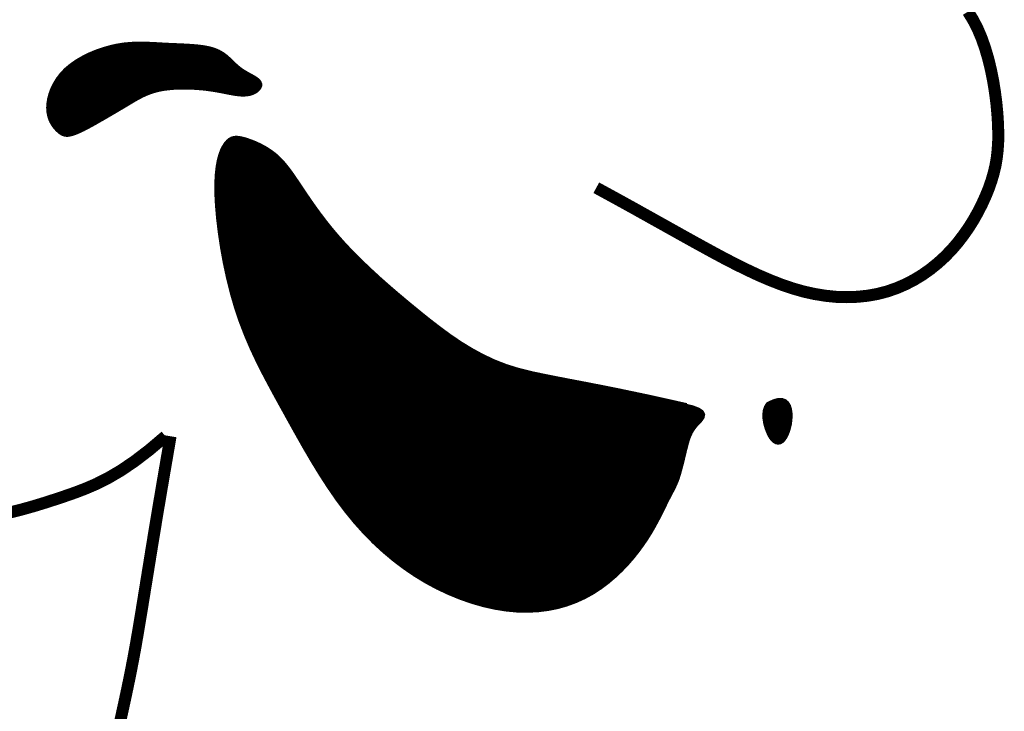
# Model space of a CAD drawing. Header units: feet. Extents: x 367.8 to 376.3, y -253.2 to -242.2.
# Tile 168 of 176: x 374.797 to 374.985, y -251.396 to -251.264. Entities that reach past the tile are written whole.
import ezdxf

# ---------------------------------------------------------------- set-up
doc = ezdxf.new("R2010")
doc.units = ezdxf.units.FT
doc.header["$MEASUREMENT"] = 0
doc.layers.add('FACE', color=160, linetype='Continuous')

msp = doc.modelspace()

# ---------------------------------------------------------------- hatches: boundary and pattern name
at = {"layer": 'FACE', "linetype": 'Continuous'}
h = msp.add_hatch(dxfattribs=at)
h.set_pattern_fill('NET3', color=5, scale=0.001151, style=0)
h.set_pattern_definition([(0, (372.93410055, -253.98847761), (0, 0.000143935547), []), (60, (372.93410055, -253.98847761), (-0.00012465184, 7.19677734e-05), []), (120, (372.93410055, -253.98847761), (-0.00012465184, -7.19677734e-05), [])])
h.paths.add_polyline_path([(374.9399, -251.33741), (374.94094, -251.33691), (374.9418, -251.33667), (374.9425, -251.33666), (374.94305, -251.33686), (374.94347, -251.33722), (374.94377, -251.33772), (374.94396, -251.33832), (374.94406, -251.339), (374.94409, -251.33971), (374.94404, -251.34044), (374.94394, -251.34117), (374.94378, -251.34188), (374.94358, -251.34254), (374.94334, -251.34315), (374.94306, -251.34367), (374.94277, -251.34409), (374.94246, -251.34439), (374.94214, -251.34458), (374.94181, -251.34464), (374.94148, -251.34458), (374.94114, -251.3444), (374.94081, -251.34411), (374.94049, -251.34369), (374.94018, -251.34316), (374.93989, -251.34251), (374.93963, -251.34178), (374.93942, -251.341), (374.93929, -251.34019), (374.93925, -251.3394), (374.93933, -251.33865), (374.93954, -251.33798)])
h.paths.add_polyline_path([(374.80402, -251.28483), (374.80371, -251.28451), (374.8034, -251.28413), (374.80311, -251.2837), (374.80283, -251.28322), (374.80259, -251.28267), (374.80241, -251.28206), (374.80229, -251.28138), (374.80224, -251.28063), (374.80229, -251.27981), (374.80243, -251.27893), (374.80268, -251.278), (374.80303, -251.27705), (374.8035, -251.2761), (374.80408, -251.27515), (374.80479, -251.27423), (374.80563, -251.27335), (374.80661, -251.27254), (374.80769, -251.27178), (374.80887, -251.2711), (374.81012, -251.27048), (374.81141, -251.26994), (374.81273, -251.26949), (374.81404, -251.26911), (374.81533, -251.26882), (374.81658, -251.26862), (374.8178, -251.2685), (374.81899, -251.26844), (374.82016, -251.26844), (374.82133, -251.26847), (374.82249, -251.26852), (374.82367, -251.26859), (374.82487, -251.26866), (374.82609, -251.26871), (374.82733, -251.26876), (374.82856, -251.26882), (374.82976, -251.2689), (374.83092, -251.269), (374.83201, -251.26915), (374.83302, -251.26935), (374.83392, -251.26962), (374.83472, -251.26996), (374.83541, -251.27036), (374.83602, -251.2708), (374.83657, -251.27128), (374.83709, -251.27177), (374.83759, -251.27226), (374.83809, -251.27273), (374.83861, -251.27317), (374.83918, -251.27358), (374.83977, -251.27394), (374.84035, -251.27428), (374.84092, -251.27459), (374.84144, -251.27488), (374.84189, -251.27517), (374.84225, -251.27546), (374.8425, -251.27576), (374.84261, -251.27607), (374.84261, -251.27638), (374.84249, -251.27669), (374.84227, -251.27699), (374.84198, -251.27727), (374.84161, -251.27751), (374.84119, -251.27771), (374.84072, -251.27786), (374.84022, -251.27795), (374.83969, -251.27799), (374.83914, -251.27799), (374.83858, -251.27794), (374.83799, -251.27787), (374.8374, -251.27777), (374.8368, -251.27766), (374.83619, -251.27754), (374.83558, -251.27742), (374.83497, -251.2773), (374.83434, -251.27719), (374.83369, -251.27708), (374.833, -251.27698), (374.83228, -251.27688), (374.83151, -251.2768), (374.83069, -251.27674), (374.82982, -251.27668), (374.8289, -251.27665), (374.82794, -251.27664), (374.82697, -251.27666), (374.826, -251.27671), (374.82503, -251.2768), (374.8241, -251.27693), (374.8232, -251.2771), (374.82236, -251.27733), (374.82157, -251.27759), (374.82082, -251.27789), (374.82011, -251.27821), (374.81944, -251.27856), (374.81879, -251.27892), (374.81816, -251.27929), (374.81755, -251.27966), (374.81695, -251.28002), (374.81635, -251.28037), (374.81575, -251.28073), (374.81514, -251.28109), (374.81453, -251.28145), (374.81389, -251.28182), (374.81323, -251.28221), (374.81254, -251.28261), (374.81181, -251.28302), (374.81107, -251.28345), (374.81032, -251.28387), (374.80957, -251.28427), (374.80885, -251.28465), (374.80816, -251.28498), (374.80752, -251.28526), (374.80693, -251.28548), (374.80642, -251.28562), (374.80598, -251.2857), (374.80559, -251.2857), (374.80524, -251.28564), (374.80492, -251.28552), (374.80462, -251.28534), (374.80432, -251.28511)])
edge = h.paths.add_edge_path()
edge.add_line((374.92429, -251.33765), (374.91699, -251.33602))
edge.add_line((374.91699, -251.33602), (374.91084, -251.33473))
edge.add_line((374.91084, -251.33473), (374.90568, -251.33371))
edge.add_line((374.90568, -251.33371), (374.90138, -251.33289))
edge.add_line((374.90138, -251.33289), (374.89778, -251.33219))
edge.add_line((374.89778, -251.33219), (374.89472, -251.33155))
edge.add_line((374.89472, -251.33155), (374.89206, -251.33089))
edge.add_line((374.89206, -251.33089), (374.88965, -251.33014))
edge.add_line((374.88965, -251.33014), (374.88737, -251.32924))
edge.add_line((374.88737, -251.32924), (374.88517, -251.3282))
edge.add_line((374.88517, -251.3282), (374.88304, -251.32704))
edge.add_line((374.88304, -251.32704), (374.88097, -251.32577))
edge.add_line((374.88097, -251.32577), (374.87895, -251.3244))
edge.add_line((374.87895, -251.3244), (374.87698, -251.32295))
edge.add_line((374.87698, -251.32295), (374.87502, -251.32144))
edge.add_line((374.87502, -251.32144), (374.87308, -251.31988))
edge.add_line((374.87308, -251.31988), (374.87114, -251.31829))
edge.add_line((374.87114, -251.31829), (374.86922, -251.31668))
edge.add_line((374.86922, -251.31668), (374.86732, -251.31505))
edge.add_line((374.86732, -251.31505), (374.86547, -251.31342))
edge.add_line((374.86547, -251.31342), (374.86369, -251.31178))
edge.add_line((374.86369, -251.31178), (374.86198, -251.31015))
edge.add_line((374.86198, -251.31015), (374.86036, -251.30854))
edge.add_line((374.86036, -251.30854), (374.85884, -251.30695))
edge.add_line((374.85884, -251.30695), (374.85745, -251.30539))
edge.add_line((374.85745, -251.30539), (374.85616, -251.30387))
edge.add_line((374.85616, -251.30387), (374.85499, -251.3024))
edge.add_line((374.85499, -251.3024), (374.85391, -251.30097))
edge.add_line((374.85391, -251.30097), (374.85292, -251.29961))
edge.add_line((374.85292, -251.29961), (374.85202, -251.29832))
edge.add_line((374.85202, -251.29832), (374.85119, -251.2971))
edge.add_line((374.85119, -251.2971), (374.85043, -251.29596))
edge.add_line((374.85043, -251.29596), (374.84973, -251.29492))
edge.add_line((374.84973, -251.29492), (374.84908, -251.29396))
edge.add_line((374.84908, -251.29396), (374.84846, -251.29307))
edge.add_line((374.84846, -251.29307), (374.84786, -251.29227))
edge.add_line((374.84786, -251.29227), (374.84727, -251.29153))
edge.add_line((374.84727, -251.29153), (374.84668, -251.29085))
edge.add_line((374.84668, -251.29085), (374.84606, -251.29023))
edge.add_line((374.84606, -251.29023), (374.84541, -251.28966))
edge.add_line((374.84541, -251.28966), (374.84473, -251.28914))
edge.add_line((374.84473, -251.28914), (374.84401, -251.28866))
edge.add_line((374.84401, -251.28866), (374.84327, -251.28823))
edge.add_line((374.84327, -251.28823), (374.84252, -251.28784))
edge.add_line((374.84252, -251.28784), (374.84179, -251.2875))
edge.add_line((374.84179, -251.2875), (374.84107, -251.28721))
edge.add_line((374.84107, -251.28721), (374.84039, -251.28696))
edge.add_line((374.84039, -251.28696), (374.83975, -251.28675))
edge.add_line((374.83975, -251.28675), (374.83918, -251.2866))
edge.add_line((374.83918, -251.2866), (374.83865, -251.2865))
edge.add_line((374.83865, -251.2865), (374.83817, -251.28646))
edge.add_line((374.83817, -251.28646), (374.83773, -251.28649))
edge.add_line((374.83773, -251.28649), (374.83732, -251.28661))
edge.add_line((374.83732, -251.28661), (374.83693, -251.28682))
edge.add_line((374.83693, -251.28682), (374.83656, -251.28714))
edge.add_line((374.83656, -251.28714), (374.8362, -251.28756))
edge.add_line((374.8362, -251.28756), (374.83584, -251.28811))
edge.add_line((374.83584, -251.28811), (374.83549, -251.28881))
edge.add_line((374.83549, -251.28881), (374.83517, -251.28966))
edge.add_line((374.83517, -251.28966), (374.83489, -251.2907))
edge.add_line((374.83489, -251.2907), (374.83466, -251.29194))
edge.add_line((374.83466, -251.29194), (374.8345, -251.29341))
edge.add_line((374.8345, -251.29341), (374.83441, -251.29512))
edge.add_line((374.83441, -251.29512), (374.83442, -251.2971))
edge.add_line((374.83442, -251.2971), (374.83454, -251.29936))
edge.add_line((374.83454, -251.29936), (374.83476, -251.30185))
edge.add_line((374.83476, -251.30185), (374.83508, -251.30453))
edge.add_line((374.83508, -251.30453), (374.8355, -251.30733))
edge.add_line((374.8355, -251.30733), (374.83602, -251.31021))
edge.add_line((374.83602, -251.31021), (374.83664, -251.31311))
edge.add_line((374.83664, -251.31311), (374.83735, -251.31598))
edge.add_line((374.83735, -251.31598), (374.83816, -251.31877))
edge.add_line((374.83816, -251.31877), (374.83905, -251.32143))
edge.add_line((374.83905, -251.32143), (374.84003, -251.32398))
edge.add_line((374.84003, -251.32398), (374.84108, -251.32645))
edge.add_line((374.84108, -251.32645), (374.8422, -251.32885))
edge.add_line((374.8422, -251.32885), (374.84338, -251.33121))
edge.add_line((374.84338, -251.33121), (374.84462, -251.33356))
edge.add_line((374.84462, -251.33356), (374.8459, -251.33593))
edge.add_line((374.8459, -251.33593), (374.84722, -251.33832))
edge.add_line((374.84722, -251.33832), (374.84857, -251.34077))
edge.add_line((374.84857, -251.34077), (374.84996, -251.34326))
edge.add_line((374.84996, -251.34326), (374.85138, -251.34577))
edge.add_line((374.85138, -251.34577), (374.85284, -251.34826))
edge.add_line((374.85284, -251.34826), (374.85435, -251.35073))
edge.add_line((374.85435, -251.35073), (374.85591, -251.35314))
edge.add_line((374.85591, -251.35314), (374.85752, -251.35548))
edge.add_line((374.85752, -251.35548), (374.85919, -251.35772))
edge.add_line((374.85919, -251.35772), (374.86092, -251.35984))
edge.add_line((374.86092, -251.35984), (374.86271, -251.36184))
edge.add_line((374.86271, -251.36184), (374.86455, -251.36372))
edge.add_line((374.86455, -251.36372), (374.86645, -251.36547))
edge.add_line((374.86645, -251.36547), (374.86841, -251.36711))
edge.add_line((374.86841, -251.36711), (374.87041, -251.36862))
edge.add_line((374.87041, -251.36862), (374.87246, -251.37002))
edge.add_line((374.87246, -251.37002), (374.87456, -251.37129))
edge.add_line((374.87456, -251.37129), (374.8767, -251.37244))
edge.add_line((374.8767, -251.37244), (374.87888, -251.37346))
edge.add_line((374.87888, -251.37346), (374.88107, -251.37436))
edge.add_line((374.88107, -251.37436), (374.88327, -251.37512))
edge.add_line((374.88327, -251.37512), (374.88546, -251.37575))
edge.add_line((374.88546, -251.37575), (374.88764, -251.37624))
edge.add_line((374.88764, -251.37624), (374.88977, -251.37658))
edge.add_line((374.88977, -251.37658), (374.89186, -251.37678))
edge.add_line((374.89186, -251.37678), (374.89389, -251.37682))
edge.add_line((374.89389, -251.37682), (374.89586, -251.37672))
edge.add_line((374.89586, -251.37672), (374.89776, -251.37648))
edge.add_line((374.89776, -251.37648), (374.8996, -251.37611))
edge.add_line((374.8996, -251.37611), (374.90137, -251.3756))
edge.add_line((374.90137, -251.3756), (374.90307, -251.37497))
edge.add_line((374.90307, -251.37497), (374.9047, -251.37423))
edge.add_line((374.9047, -251.37423), (374.90625, -251.37337))
edge.add_line((374.90625, -251.37337), (374.90773, -251.37241))
edge.add_line((374.90773, -251.37241), (374.90913, -251.37136))
edge.add_line((374.90913, -251.37136), (374.91044, -251.37024))
edge.add_line((374.91044, -251.37024), (374.91168, -251.36907))
edge.add_line((374.91168, -251.36907), (374.91284, -251.36785))
edge.add_line((374.91284, -251.36785), (374.91391, -251.36662))
edge.add_line((374.91391, -251.36662), (374.91489, -251.36538))
edge.add_line((374.91489, -251.36538), (374.91578, -251.36415))
edge.add_line((374.91578, -251.36415), (374.91659, -251.36296))
edge.add_line((374.91659, -251.36296), (374.91731, -251.3618))
edge.add_line((374.91731, -251.3618), (374.91795, -251.36068))
edge.add_line((374.91795, -251.36068), (374.91853, -251.35962))
edge.add_line((374.91853, -251.35962), (374.91904, -251.35863))
edge.add_line((374.91904, -251.35863), (374.91951, -251.35769))
edge.add_line((374.91951, -251.35769), (374.91993, -251.35684))
edge.add_line((374.91993, -251.35684), (374.9203, -251.35607))
edge.add_line((374.9203, -251.35607), (374.92065, -251.35538))
edge.add_line((374.92065, -251.35538), (374.92098, -251.35477))
edge.add_line((374.92098, -251.35477), (374.92127, -251.3542))
edge.add_line((374.92127, -251.3542), (374.92155, -251.35367))
edge.add_line((374.92155, -251.35367), (374.9218, -251.35316))
edge.add_line((374.9218, -251.35316), (374.92205, -251.35263))
edge.add_line((374.92205, -251.35263), (374.92228, -251.35208))
edge.add_line((374.92228, -251.35208), (374.9225, -251.35148))
edge.add_line((374.9225, -251.35148), (374.92271, -251.35082))
edge.add_line((374.92271, -251.35082), (374.92291, -251.35011))
edge.add_line((374.92291, -251.35011), (374.92311, -251.34936))
edge.add_line((374.92311, -251.34936), (374.92331, -251.34859))
edge.add_line((374.92331, -251.34859), (374.9235, -251.34781))
edge.add_line((374.9235, -251.34781), (374.92368, -251.34704))
edge.add_line((374.92368, -251.34704), (374.92386, -251.3463))
edge.add_line((374.92386, -251.3463), (374.92404, -251.34559))
edge.add_line((374.92404, -251.34559), (374.92421, -251.34493))
edge.add_line((374.92421, -251.34493), (374.92439, -251.34431))
edge.add_line((374.92439, -251.34431), (374.92458, -251.34374))
edge.add_line((374.92458, -251.34374), (374.9248, -251.3432))
edge.add_line((374.9248, -251.3432), (374.92505, -251.34268))
edge.add_line((374.92505, -251.34268), (374.92534, -251.34219))
edge.add_line((374.92534, -251.34219), (374.92568, -251.34171))
edge.add_line((374.92568, -251.34171), (374.92608, -251.34123))
edge.add_line((374.92608, -251.34123), (374.92654, -251.34076))
edge.add_line((374.92654, -251.34076), (374.92696, -251.34029))
edge.add_line((374.92696, -251.34029), (374.92726, -251.33982))
edge.add_line((374.92726, -251.33982), (374.92735, -251.33936))
edge.add_line((374.92735, -251.33936), (374.92711, -251.33891))
edge.add_line((374.92711, -251.33891), (374.92646, -251.33847))
edge.add_line((374.92646, -251.33847), (374.9253, -251.33804))
edge.add_line((374.9253, -251.33804), (374.92353, -251.33763))

# ---------------------------------------------------------------- linework, layer by layer
at = {"layer": 'FACE', "color": 5}
for points, const_width in [([(374.97812, -251.26222), (374.97908, -251.26378), (374.97995, -251.26546), (374.98072, -251.26728), (374.9814, -251.26922), (374.982, -251.27126), (374.98251, -251.27337), (374.98294, -251.27551), (374.98328, -251.27765), (374.98355, -251.27975), (374.98374, -251.28178), (374.98386, -251.28371), (374.98391, -251.2855), (374.98389, -251.28717), (374.98379, -251.28874), (374.98362, -251.29024), (374.98337, -251.2917), (374.98303, -251.29312), (374.98262, -251.29454), (374.98212, -251.29598), (374.98153, -251.29745), (374.98085, -251.29895), (374.98009, -251.30047), (374.97924, -251.30199), (374.97831, -251.30349), (374.97728, -251.30497), (374.97618, -251.30641), (374.97499, -251.3078), (374.97371, -251.30912), (374.97235, -251.31037), (374.97091, -251.31153), (374.9694, -251.3126), (374.96781, -251.31357), (374.96615, -251.31443), (374.96443, -251.31517), (374.96264, -251.31579), (374.96079, -251.31627), (374.95889, -251.31661), (374.95694, -251.31681), (374.95494, -251.31688), (374.95291, -251.31682), (374.95084, -251.31661), (374.94875, -251.31627), (374.94664, -251.3158), (374.94451, -251.31519), (374.94236, -251.31445), (374.94021, -251.31361), (374.93804, -251.31268), (374.93587, -251.31166), (374.9337, -251.31059), (374.93151, -251.30946), (374.92933, -251.30829), (374.92714, -251.30709), (374.92489, -251.30585), (374.92253, -251.30453), (374.91999, -251.30311), (374.91723, -251.30157), (374.91419, -251.29987), (374.9108, -251.298), (374.90701, -251.29593)], 0.0023), ([(374.92429, -251.33765), (374.91699, -251.33602), (374.91084, -251.33473), (374.90568, -251.33371), (374.90138, -251.33289), (374.89778, -251.33219), (374.89472, -251.33155), (374.89206, -251.33089), (374.88965, -251.33014), (374.88737, -251.32924), (374.88517, -251.3282), (374.88304, -251.32704), (374.88097, -251.32577), (374.87895, -251.3244), (374.87698, -251.32295), (374.87502, -251.32144), (374.87308, -251.31988), (374.87114, -251.31829), (374.86922, -251.31668), (374.86732, -251.31505), (374.86547, -251.31342), (374.86369, -251.31178), (374.86198, -251.31015), (374.86036, -251.30854), (374.85884, -251.30695), (374.85745, -251.30539), (374.85616, -251.30387), (374.85499, -251.3024), (374.85391, -251.30097), (374.85292, -251.29961), (374.85202, -251.29832), (374.85119, -251.2971), (374.85043, -251.29596), (374.84973, -251.29492), (374.84908, -251.29396), (374.84846, -251.29307), (374.84786, -251.29227), (374.84727, -251.29153), (374.84668, -251.29085), (374.84606, -251.29023), (374.84541, -251.28966), (374.84473, -251.28914), (374.84401, -251.28866), (374.84327, -251.28823), (374.84252, -251.28784), (374.84179, -251.2875), (374.84107, -251.28721), (374.84039, -251.28696), (374.83975, -251.28675), (374.83918, -251.2866), (374.83865, -251.2865), (374.83817, -251.28646), (374.83773, -251.28649), (374.83732, -251.28661), (374.83693, -251.28682), (374.83656, -251.28714), (374.8362, -251.28756), (374.83584, -251.28811), (374.83549, -251.28881), (374.83517, -251.28966), (374.83489, -251.2907), (374.83466, -251.29194), (374.8345, -251.29341), (374.83441, -251.29512), (374.83442, -251.2971), (374.83454, -251.29936), (374.83476, -251.30185), (374.83508, -251.30453), (374.8355, -251.30733), (374.83602, -251.31021), (374.83664, -251.31311), (374.83735, -251.31598), (374.83816, -251.31877), (374.83905, -251.32143), (374.84003, -251.32398), (374.84108, -251.32645), (374.8422, -251.32885), (374.84338, -251.33121), (374.84462, -251.33356), (374.8459, -251.33593), (374.84722, -251.33832), (374.84857, -251.34077), (374.84996, -251.34326), (374.85138, -251.34577), (374.85284, -251.34826), (374.85435, -251.35073), (374.85591, -251.35314), (374.85752, -251.35548), (374.85919, -251.35772), (374.86092, -251.35984), (374.86271, -251.36184), (374.86455, -251.36372), (374.86645, -251.36547), (374.86841, -251.36711), (374.87041, -251.36862), (374.87246, -251.37002), (374.87456, -251.37129), (374.8767, -251.37244), (374.87888, -251.37346), (374.88107, -251.37436), (374.88327, -251.37512), (374.88546, -251.37575), (374.88764, -251.37624), (374.88977, -251.37658), (374.89186, -251.37678), (374.89389, -251.37682), (374.89586, -251.37672), (374.89776, -251.37648), (374.8996, -251.37611), (374.90137, -251.3756), (374.90307, -251.37497), (374.9047, -251.37423), (374.90625, -251.37337), (374.90773, -251.37241), (374.90913, -251.37136), (374.91044, -251.37024), (374.91168, -251.36907), (374.91284, -251.36785), (374.91391, -251.36662), (374.91489, -251.36538), (374.91578, -251.36415), (374.91659, -251.36296), (374.91731, -251.3618), (374.91795, -251.36068), (374.91853, -251.35962), (374.91904, -251.35863), (374.91951, -251.35769), (374.91993, -251.35684), (374.9203, -251.35607), (374.92065, -251.35538), (374.92098, -251.35477), (374.92127, -251.3542), (374.92155, -251.35367), (374.9218, -251.35316), (374.92205, -251.35263), (374.92228, -251.35208), (374.9225, -251.35148), (374.92271, -251.35082), (374.92291, -251.35011), (374.92311, -251.34936), (374.92331, -251.34859), (374.9235, -251.34781), (374.92368, -251.34704), (374.92386, -251.3463), (374.92404, -251.34559), (374.92421, -251.34493), (374.92439, -251.34431), (374.92458, -251.34374), (374.9248, -251.3432), (374.92505, -251.34268), (374.92534, -251.34219), (374.92568, -251.34171), (374.92608, -251.34123), (374.92654, -251.34076), (374.92696, -251.34029), (374.92726, -251.33982), (374.92735, -251.33936), (374.92711, -251.33891), (374.92646, -251.33847), (374.9253, -251.33804), (374.92353, -251.33763)], 0.000969), ([(374.9399, -251.33741), (374.94094, -251.33691), (374.9418, -251.33667), (374.9425, -251.33666), (374.94305, -251.33686), (374.94347, -251.33722), (374.94377, -251.33772), (374.94396, -251.33832), (374.94406, -251.339), (374.94409, -251.33971), (374.94404, -251.34044), (374.94394, -251.34117), (374.94378, -251.34188), (374.94358, -251.34254), (374.94334, -251.34315), (374.94306, -251.34367), (374.94277, -251.34409), (374.94246, -251.34439), (374.94214, -251.34458), (374.94181, -251.34464), (374.94148, -251.34458), (374.94114, -251.3444), (374.94081, -251.34411), (374.94049, -251.34369), (374.94018, -251.34316), (374.93989, -251.34251), (374.93963, -251.34178), (374.93942, -251.341), (374.93929, -251.34019), (374.93925, -251.3394), (374.93933, -251.33865), (374.93954, -251.33798), (374.9399, -251.33741)], 0.000969), ([(374.79483, -251.35811), (374.7971, -251.35753), (374.79925, -251.35693), (374.80131, -251.3563), (374.8033, -251.35566), (374.80528, -251.355), (374.80726, -251.35431), (374.80928, -251.35354), (374.81139, -251.35263), (374.81363, -251.3515), (374.81603, -251.35009), (374.81863, -251.34833), (374.82147, -251.34616), (374.82459, -251.34351)], 0.0023), ([(374.82556, -251.34351), (374.82422, -251.35133), (374.82307, -251.35812), (374.8221, -251.364), (374.82128, -251.36909), (374.82057, -251.37348), (374.81995, -251.37731), (374.81939, -251.38067), (374.81887, -251.38369), (374.81836, -251.38646), (374.81786, -251.38902), (374.81737, -251.39142), (374.81689, -251.39368), (374.81642, -251.39584), (374.81596, -251.39793)], 0.0023)]:
    msp.add_lwpolyline(points, dxfattribs=dict(at, const_width=const_width))
at = {"layer": 'FACE', "color": 5, "const_width": 0.000969}
msp.add_lwpolyline([(374.80402, -251.28483), (374.80371, -251.28451), (374.8034, -251.28413), (374.80311, -251.2837), (374.80283, -251.28322), (374.80259, -251.28267), (374.80241, -251.28206), (374.80229, -251.28138), (374.80224, -251.28063), (374.80229, -251.27981), (374.80243, -251.27893), (374.80268, -251.278), (374.80303, -251.27705), (374.8035, -251.2761), (374.80408, -251.27515), (374.80479, -251.27423), (374.80563, -251.27335), (374.80661, -251.27254), (374.80769, -251.27178), (374.80887, -251.2711), (374.81012, -251.27048), (374.81141, -251.26994), (374.81273, -251.26949), (374.81404, -251.26911), (374.81533, -251.26882), (374.81658, -251.26862), (374.8178, -251.2685), (374.81899, -251.26844), (374.82016, -251.26844), (374.82133, -251.26847), (374.82249, -251.26852), (374.82367, -251.26859), (374.82487, -251.26866), (374.82609, -251.26871), (374.82733, -251.26876), (374.82856, -251.26882), (374.82976, -251.2689), (374.83092, -251.269), (374.83201, -251.26915), (374.83302, -251.26935), (374.83392, -251.26962), (374.83472, -251.26996), (374.83541, -251.27036), (374.83602, -251.2708), (374.83657, -251.27128), (374.83709, -251.27177), (374.83759, -251.27226), (374.83809, -251.27273), (374.83861, -251.27317), (374.83918, -251.27358), (374.83977, -251.27394), (374.84035, -251.27428), (374.84092, -251.27459), (374.84144, -251.27488), (374.84189, -251.27517), (374.84225, -251.27546), (374.8425, -251.27576), (374.84261, -251.27607), (374.84261, -251.27638), (374.84249, -251.27669), (374.84227, -251.27699), (374.84198, -251.27727), (374.84161, -251.27751), (374.84119, -251.27771), (374.84072, -251.27786), (374.84022, -251.27795), (374.83969, -251.27799), (374.83914, -251.27799), (374.83858, -251.27794), (374.83799, -251.27787), (374.8374, -251.27777), (374.8368, -251.27766), (374.83619, -251.27754), (374.83558, -251.27742), (374.83497, -251.2773), (374.83434, -251.27719), (374.83369, -251.27708), (374.833, -251.27698), (374.83228, -251.27688), (374.83151, -251.2768), (374.83069, -251.27674), (374.82982, -251.27668), (374.8289, -251.27665), (374.82794, -251.27664), (374.82697, -251.27666), (374.826, -251.27671), (374.82503, -251.2768), (374.8241, -251.27693), (374.8232, -251.2771), (374.82236, -251.27733), (374.82157, -251.27759), (374.82082, -251.27789), (374.82011, -251.27821), (374.81944, -251.27856), (374.81879, -251.27892), (374.81816, -251.27929), (374.81755, -251.27966), (374.81695, -251.28002), (374.81635, -251.28037), (374.81575, -251.28073), (374.81514, -251.28109), (374.81453, -251.28145), (374.81389, -251.28182), (374.81323, -251.28221), (374.81254, -251.28261), (374.81181, -251.28302), (374.81107, -251.28345), (374.81032, -251.28387), (374.80957, -251.28427), (374.80885, -251.28465), (374.80816, -251.28498), (374.80752, -251.28526), (374.80693, -251.28548), (374.80642, -251.28562), (374.80598, -251.2857), (374.80559, -251.2857), (374.80524, -251.28564), (374.80492, -251.28552), (374.80462, -251.28534), (374.80432, -251.28511)], close=True, dxfattribs=at)

doc.saveas('drawing.dxf')
